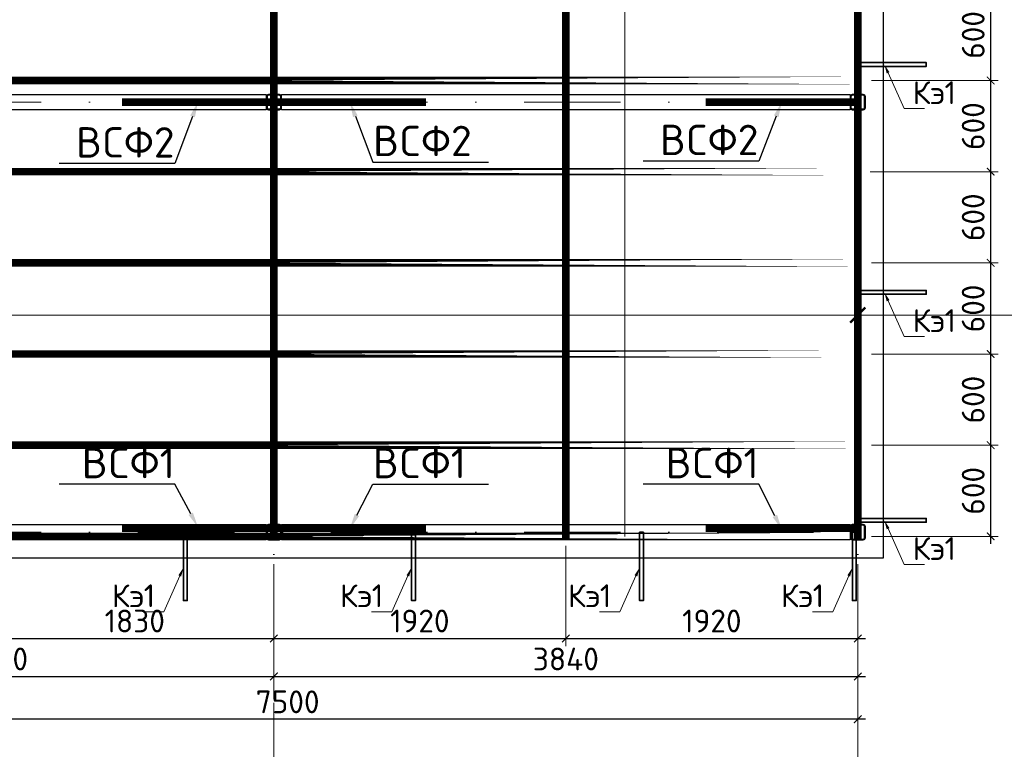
# Model space of a CAD drawing. Header units: millimetres. Extents: x 2842173 to 10151342, y -218675 to 375325.
# Tile 16 of 107: x 2938672 to 2951624, y -119082 to -109478. Entities that reach past the tile are written whole.
import ezdxf
from ezdxf import colors
from ezdxf.entities.mleader import LeaderData, LeaderLine
from ezdxf.enums import TextEntityAlignment as Align
from ezdxf.math import Vec2, Vec3

# ---------------------------------------------------------------- set-up
doc = ezdxf.new("R2010")
doc.units = ezdxf.units.MM
doc.linetypes.add('DASHDOTX2', pattern=[50.8, 25.4, -12.7, 0, -12.7])
doc.layers.get('Defpoints').update_dxf_attribs({"color": 255})
doc.layers.add('.', color=7, linetype='Continuous', lineweight=15)
doc.styles.add('ГОСТ300', font='isocpeur.ttf')
doc.styles.add('Оси', font='isocpeui.ttf')
doc.dimstyles.new('ГОСТ 50', dxfattribs={"dimtxt": 300, "dimasz": 100, "dimexe": 100, "dimexo": 80, "dimgap": 80, "dimtad": 1, "dimdec": 0, "dimlfac": 0.5, "dimtxsty": 'ГОСТ300', "dimblk": 'ARCHTICK', "dimcen": 50, "dimdle": 100, "dimadec": 0, "dimazin": 0, "dimtfac": 1, "dimtdec": 0, "dimtmove": 0, "dimatfit": 3, "dimldrblk": 'ARCHTICK', "dimfxl": 1, "dimlwe": 9, "dimarcsym": 0})

# ---------------------------------------------------------------- blocks, each defined once
blk = doc.blocks.new('100x100st')
at = {"layer": '.'}
h = blk.add_hatch(dxfattribs=at)
h.set_pattern_fill('ANSI38', color=256)
h.set_pattern_definition([(45, (2935867.633, 213515.1553), (-2.245064, 2.245064), []), (135, (2935867.633, 213515.1553), (-6.73519, 2.245064), [7.9375, -4.7625])])
h.paths.add_polyline_path([(2935954.1, 213615.2), (2935881.1, 213615.2, 0.414214), (2935867.6, 213601.7), (2935867.6, 213528.7, 0.414214), (2935881.1, 213515.2), (2935954.1, 213515.2, 0.414214), (2935967.6, 213528.7), (2935967.6, 213601.7, 0.414214)])
h.paths.add_polyline_path([(2935954.1, 213610.2, -0.414214), (2935962.6, 213601.7), (2935962.6, 213528.7, -0.414214), (2935954.1, 213520.2), (2935881.1, 213520.2, -0.414214), (2935872.6, 213528.7), (2935872.6, 213601.7, -0.414214), (2935881.1, 213610.2)], flags=16)
at = {"color": 0, "linetype": 'ByBlock', "lineweight": 30}
blk.add_lwpolyline([(2935881.1, 213515.2), (2935954.1, 213515.2, 0.414214), (2935967.6, 213528.7), (2935967.6, 213601.7, 0.414214), (2935954.1, 213615.2), (2935881.1, 213615.2, 0.414214), (2935867.6, 213601.7), (2935867.6, 213528.7, 0.414214), (2935881.1, 213515.2, 0.414214)], format="xyb", dxfattribs=at)
blk.add_lwpolyline([(2935881.1, 213520.2), (2935954.1, 213520.2, 0.414214), (2935962.6, 213528.7), (2935962.6, 213601.7, 0.414214), (2935954.1, 213610.2), (2935881.1, 213610.2, 0.414214), (2935872.6, 213601.7), (2935872.6, 213528.7, 0.414214)], format="xyb", close=True, dxfattribs=at)
blk = doc.blocks.new('*U152')
at = {"color": 0, "linetype": 'DASHDOTX2', "lineweight": -2, "ltscale": 50}
blk.add_line((0, 1209), (0, 17894), dxfattribs=at)
at = {"style": 'Оси'}
blk.add_attdef('OS1', text='', height=450, rotation=90, dxfattribs=at).set_placement((0, -44), align=Align.MIDDLE_CENTER)
blk = doc.blocks.new('*U343')
at = {"color": 0, "linetype": 'DASHDOTX2', "lineweight": -2, "ltscale": 50}
blk.add_line((0, 1209), (0, 15417), dxfattribs=at)
at = {"color": 0, "linetype": 'DASHDOTX2', "lineweight": -2, "ltscale": 30}
blk.add_lwpolyline([(0, 400), (0, 1209)], dxfattribs=at)
at = {"color": 0, "linetype": 'Continuous', "lineweight": -2}
blk.add_circle((0, 0), 400, dxfattribs=at)
at = {"style": 'Оси'}
blk.add_attdef('OS1', text='', height=450, dxfattribs=at).set_placement((-44, 0), align=Align.MIDDLE_CENTER)
blk = doc.blocks.new('_ArchTick')
at = {"color": 0, "linetype": 'ByBlock', "const_width": 0.15}
blk.add_lwpolyline([(-0.5, -0.5), (0.5, 0.5)], dxfattribs=at)
blk = doc.blocks.new('*D339')
at = {"color": 0, "lineweight": 9, "transparency": 16777216}
for p, q in [((2934697, -116863), (2934697, -118223)), ((2942016, -116863), (2942016, -118223))]:
    blk.add_line(p, q, dxfattribs=at)
at = {"color": 0, "lineweight": -2, "transparency": 16777216}
blk.add_line((2934597, -118123), (2942116, -118123), dxfattribs=at)
at = {"layer": 'Defpoints', "color": 0, "transparency": 16777216}
for p in [(2934697, -116783), (2942016, -116783), (2942016, -118123)]:
    blk.add_point(p, dxfattribs=at)
at = {"color": 0, "lineweight": -2, "transparency": 16777216, "xscale": 100, "yscale": 100, "zscale": 100, "rotation": 180}
blk.add_blockref('_ArchTick', (2934697, -118123), dxfattribs=at)
at = {"color": 0, "lineweight": -2, "transparency": 16777216, "xscale": 100, "yscale": 100, "zscale": 100}
blk.add_blockref('_ArchTick', (2942016, -118123), dxfattribs=at)
at = {"color": 0, "transparency": 16777216, "insert": (2938357, -117893), "char_height": 300, "attachment_point": 5, "style": 'ГОСТ300'}
blk.add_mtext('3660', dxfattribs=at)
blk = doc.blocks.new('*D340')
at = {"color": 0, "lineweight": 9, "transparency": 16777216}
for p, q in [((2949697, -116809), (2949697, -118223)), ((2942016, -116863), (2942016, -118223))]:
    blk.add_line(p, q, dxfattribs=at)
at = {"color": 0, "lineweight": -2, "transparency": 16777216}
blk.add_line((2941916, -118123), (2949797, -118123), dxfattribs=at)
at = {"layer": 'Defpoints', "color": 0, "transparency": 16777216}
for p in [(2942016, -116783), (2949697, -116729), (2949697, -118123)]:
    blk.add_point(p, dxfattribs=at)
at = {"color": 0, "lineweight": -2, "transparency": 16777216, "xscale": 100, "yscale": 100, "zscale": 100, "rotation": 180}
blk.add_blockref('_ArchTick', (2942016, -118123), dxfattribs=at)
at = {"color": 0, "lineweight": -2, "transparency": 16777216, "xscale": 100, "yscale": 100, "zscale": 100}
blk.add_blockref('_ArchTick', (2949697, -118123), dxfattribs=at)
at = {"color": 0, "transparency": 16777216, "insert": (2945857, -117893), "char_height": 300, "attachment_point": 5, "style": 'ГОСТ300'}
blk.add_mtext('3840', dxfattribs=at)
blk = doc.blocks.new('*D341')
at = {"color": 0, "lineweight": 9, "transparency": 16777216}
for p, q in [((2934697, -117210), (2934697, -118787)), ((2949697, -117210), (2949697, -118787))]:
    blk.add_line(p, q, dxfattribs=at)
at = {"color": 0, "lineweight": -2, "transparency": 16777216}
blk.add_line((2949797, -118687), (2934597, -118687), dxfattribs=at)
at = {"layer": 'Defpoints', "color": 0, "transparency": 16777216}
for p in [(2934697, -117130), (2949697, -117130), (2934697, -118687)]:
    blk.add_point(p, dxfattribs=at)
at = {"color": 0, "lineweight": -2, "transparency": 16777216, "xscale": 100, "yscale": 100, "zscale": 100, "rotation": 180}
blk.add_blockref('_ArchTick', (2934697, -118687), dxfattribs=at)
at = {"color": 0, "lineweight": -2, "transparency": 16777216, "xscale": 100, "yscale": 100, "zscale": 100}
blk.add_blockref('_ArchTick', (2949697, -118687), dxfattribs=at)
at = {"color": 0, "transparency": 16777216, "insert": (2942197, -118457), "char_height": 300, "attachment_point": 5, "style": 'ГОСТ300'}
blk.add_mtext('7500', dxfattribs=at)
blk = doc.blocks.new('*U344')
at = {"color": 0, "linetype": 'DASHDOTX2', "lineweight": -2, "ltscale": 50}
blk.add_line((0, 1209), (0, 15429), dxfattribs=at)
at = {"color": 0, "linetype": 'DASHDOTX2', "lineweight": -2, "ltscale": 30}
blk.add_lwpolyline([(0, 400), (0, 1209)], dxfattribs=at)
at = {"color": 0, "linetype": 'Continuous', "lineweight": -2}
blk.add_circle((0, 0), 400, dxfattribs=at)
at = {"style": 'Оси'}
blk.add_attdef('OS1', text='', height=450, dxfattribs=at).set_placement((-44, 0), align=Align.MIDDLE_CENTER)
blk = doc.blocks.new('*D350')
at = {"color": 0, "lineweight": 9, "transparency": 16777216}
for p, q in [((2938357, -116404), (2938357, -117723)), ((2942016, -116644), (2942016, -117723))]:
    blk.add_line(p, q, dxfattribs=at)
at = {"color": 0, "lineweight": -2, "transparency": 16777216}
blk.add_line((2938257, -117623), (2942116, -117623), dxfattribs=at)
at = {"layer": 'Defpoints', "color": 0, "transparency": 16777216}
for p in [(2938357, -116324), (2942016, -116564), (2942016, -117623)]:
    blk.add_point(p, dxfattribs=at)
at = {"color": 0, "lineweight": -2, "transparency": 16777216, "xscale": 100, "yscale": 100, "zscale": 100, "rotation": 180}
blk.add_blockref('_ArchTick', (2938357, -117623), dxfattribs=at)
at = {"color": 0, "lineweight": -2, "transparency": 16777216, "xscale": 100, "yscale": 100, "zscale": 100}
blk.add_blockref('_ArchTick', (2942016, -117623), dxfattribs=at)
at = {"color": 0, "transparency": 16777216, "insert": (2940186, -117393), "char_height": 300, "attachment_point": 5, "style": 'ГОСТ300'}
blk.add_mtext('1830', dxfattribs=at)
blk = doc.blocks.new('*D351')
at = {"color": 0, "lineweight": 9, "transparency": 16777216}
for p, q in [((2945857, -116404), (2945857, -117723)), ((2942016, -116644), (2942016, -117723))]:
    blk.add_line(p, q, dxfattribs=at)
at = {"color": 0, "lineweight": -2, "transparency": 16777216}
blk.add_line((2941916, -117623), (2945957, -117623), dxfattribs=at)
at = {"layer": 'Defpoints', "color": 0, "transparency": 16777216}
for p in [(2945857, -116324), (2942016, -116564), (2945857, -117623)]:
    blk.add_point(p, dxfattribs=at)
at = {"color": 0, "lineweight": -2, "transparency": 16777216, "xscale": 100, "yscale": 100, "zscale": 100, "rotation": 180}
blk.add_blockref('_ArchTick', (2942016, -117623), dxfattribs=at)
at = {"color": 0, "lineweight": -2, "transparency": 16777216, "xscale": 100, "yscale": 100, "zscale": 100}
blk.add_blockref('_ArchTick', (2945857, -117623), dxfattribs=at)
at = {"color": 0, "transparency": 16777216, "insert": (2943936, -117393), "char_height": 300, "attachment_point": 5, "style": 'ГОСТ300'}
blk.add_mtext('1920', dxfattribs=at)
blk = doc.blocks.new('*D352')
at = {"color": 0, "lineweight": 9, "transparency": 16777216}
for p, q in [((2945857, -116404), (2945857, -117723)), ((2949697, -116644), (2949697, -117723))]:
    blk.add_line(p, q, dxfattribs=at)
at = {"color": 0, "lineweight": -2, "transparency": 16777216}
blk.add_line((2945757, -117623), (2949797, -117623), dxfattribs=at)
at = {"layer": 'Defpoints', "color": 0, "transparency": 16777216}
for p in [(2945857, -116324), (2949697, -116564), (2949697, -117623)]:
    blk.add_point(p, dxfattribs=at)
at = {"color": 0, "lineweight": -2, "transparency": 16777216, "xscale": 100, "yscale": 100, "zscale": 100, "rotation": 180}
blk.add_blockref('_ArchTick', (2945857, -117623), dxfattribs=at)
at = {"color": 0, "lineweight": -2, "transparency": 16777216, "xscale": 100, "yscale": 100, "zscale": 100}
blk.add_blockref('_ArchTick', (2949697, -117623), dxfattribs=at)
at = {"color": 0, "transparency": 16777216, "insert": (2947777, -117393), "char_height": 300, "attachment_point": 5, "style": 'ГОСТ300'}
blk.add_mtext('1920', dxfattribs=at)
blk = doc.blocks.new('*D353')
at = {"color": 0, "lineweight": -2, "transparency": 16777216}
blk.add_line((2951445, -116379), (2951445, -114979), dxfattribs=at)
at = {"color": 0, "lineweight": 9, "transparency": 16777216}
for p, q in [((2949877, -115079), (2951545, -115079)), ((2949877, -116279), (2951545, -116279))]:
    blk.add_line(p, q, dxfattribs=at)
at = {"layer": 'Defpoints', "color": 0, "transparency": 16777216}
for p in [(2949797, -115079), (2951445, -115079), (2949797, -116279)]:
    blk.add_point(p, dxfattribs=at)
at = {"color": 0, "lineweight": -2, "transparency": 16777216, "xscale": 100, "yscale": 100, "zscale": 100}
for p, rotation in [((2951445, -115079), 90), ((2951445, -116279), 270)]:
    blk.add_blockref('_ArchTick', p, dxfattribs=dict(at, rotation=rotation))
at = {"color": 0, "transparency": 16777216, "insert": (2951215, -115679), "char_height": 300, "attachment_point": 5, "rotation": 90, "style": 'ГОСТ300'}
blk.add_mtext('600', dxfattribs=at)
blk = doc.blocks.new('*D354')
at = {"color": 0, "lineweight": -2, "transparency": 16777216}
blk.add_line((2951445, -115179), (2951445, -113779), dxfattribs=at)
at = {"color": 0, "lineweight": 9, "transparency": 16777216}
for p, q in [((2949877, -113879), (2951545, -113879)), ((2949877, -115079), (2951545, -115079))]:
    blk.add_line(p, q, dxfattribs=at)
at = {"layer": 'Defpoints', "color": 0, "transparency": 16777216}
for p in [(2949797, -113879), (2951445, -113879), (2949797, -115079)]:
    blk.add_point(p, dxfattribs=at)
at = {"color": 0, "lineweight": -2, "transparency": 16777216, "xscale": 100, "yscale": 100, "zscale": 100}
for p, rotation in [((2951445, -113879), 90), ((2951445, -115079), 270)]:
    blk.add_blockref('_ArchTick', p, dxfattribs=dict(at, rotation=rotation))
at = {"color": 0, "transparency": 16777216, "insert": (2951215, -114479), "char_height": 300, "attachment_point": 5, "rotation": 90, "style": 'ГОСТ300'}
blk.add_mtext('600', dxfattribs=at)
blk = doc.blocks.new('*D355')
at = {"color": 0, "lineweight": 9, "transparency": 16777216}
for p, q in [((2949877, -112679), (2951545, -112679)), ((2949877, -113879), (2951545, -113879))]:
    blk.add_line(p, q, dxfattribs=at)
at = {"color": 0, "lineweight": -2, "transparency": 16777216}
blk.add_line((2951445, -113979), (2951445, -112579), dxfattribs=at)
at = {"layer": 'Defpoints', "color": 0, "transparency": 16777216}
for p in [(2949797, -112679), (2951445, -112679), (2949797, -113879)]:
    blk.add_point(p, dxfattribs=at)
at = {"color": 0, "lineweight": -2, "transparency": 16777216, "xscale": 100, "yscale": 100, "zscale": 100}
for p, rotation in [((2951445, -112679), 90), ((2951445, -113879), 270)]:
    blk.add_blockref('_ArchTick', p, dxfattribs=dict(at, rotation=rotation))
at = {"color": 0, "transparency": 16777216, "insert": (2951215, -113279), "char_height": 300, "attachment_point": 5, "rotation": 90, "style": 'ГОСТ300'}
blk.add_mtext('600', dxfattribs=at)
blk = doc.blocks.new('*D356')
at = {"color": 0, "lineweight": -2, "transparency": 16777216}
blk.add_line((2951445, -112779), (2951445, -111379), dxfattribs=at)
at = {"color": 0, "lineweight": 9, "transparency": 16777216}
for p, q in [((2949861, -111479), (2951545, -111479)), ((2949877, -112679), (2951545, -112679))]:
    blk.add_line(p, q, dxfattribs=at)
at = {"layer": 'Defpoints', "color": 0, "transparency": 16777216}
for p in [(2949781, -111479), (2951445, -111479), (2949797, -112679)]:
    blk.add_point(p, dxfattribs=at)
at = {"color": 0, "lineweight": -2, "transparency": 16777216, "xscale": 100, "yscale": 100, "zscale": 100}
for p, rotation in [((2951445, -111479), 90), ((2951445, -112679), 270)]:
    blk.add_blockref('_ArchTick', p, dxfattribs=dict(at, rotation=rotation))
at = {"color": 0, "transparency": 16777216, "insert": (2951215, -112079), "char_height": 300, "attachment_point": 5, "rotation": 90, "style": 'ГОСТ300'}
blk.add_mtext('600', dxfattribs=at)
blk = doc.blocks.new('*D357')
at = {"color": 0, "lineweight": -2, "transparency": 16777216}
blk.add_line((2951445, -111579), (2951445, -110179), dxfattribs=at)
at = {"color": 0, "lineweight": 9, "transparency": 16777216}
for p, q in [((2949877, -110279), (2951545, -110279)), ((2949861, -111479), (2951545, -111479))]:
    blk.add_line(p, q, dxfattribs=at)
at = {"layer": 'Defpoints', "color": 0, "transparency": 16777216}
for p in [(2949797, -110279), (2951445, -110279), (2949781, -111479)]:
    blk.add_point(p, dxfattribs=at)
at = {"color": 0, "lineweight": -2, "transparency": 16777216, "xscale": 100, "yscale": 100, "zscale": 100}
for p, rotation in [((2951445, -110279), 90), ((2951445, -111479), 270)]:
    blk.add_blockref('_ArchTick', p, dxfattribs=dict(at, rotation=rotation))
at = {"color": 0, "transparency": 16777216, "insert": (2951215, -110879), "char_height": 300, "attachment_point": 5, "rotation": 90, "style": 'ГОСТ300'}
blk.add_mtext('600', dxfattribs=at)
blk = doc.blocks.new('*D358')
at = {"color": 0, "lineweight": -2, "transparency": 16777216}
blk.add_line((2951445, -110379), (2951445, -108979), dxfattribs=at)
at = {"color": 0, "lineweight": 9, "transparency": 16777216}
for p, q in [((2949877, -109079), (2951545, -109079)), ((2949877, -110279), (2951545, -110279))]:
    blk.add_line(p, q, dxfattribs=at)
at = {"layer": 'Defpoints', "color": 0, "transparency": 16777216}
for p in [(2949797, -109079), (2951445, -109079), (2949797, -110279)]:
    blk.add_point(p, dxfattribs=at)
at = {"color": 0, "lineweight": -2, "transparency": 16777216, "xscale": 100, "yscale": 100, "zscale": 100}
for p, rotation in [((2951445, -109079), 90), ((2951445, -110279), 270)]:
    blk.add_blockref('_ArchTick', p, dxfattribs=dict(at, rotation=rotation))
at = {"color": 0, "transparency": 16777216, "insert": (2951215, -109679), "char_height": 300, "attachment_point": 5, "rotation": 90, "style": 'ГОСТ300'}
blk.add_mtext('600', dxfattribs=at)

msp = doc.modelspace()

# ---------------------------------------------------------------- linework, layer by layer
for points in [[(2950036.516, -116563.601), (2950036.516, -104563.388), (2934356.52, -104563.388), (2934356.52, -116563.601)], [(2934796.52, -110463.432), (2941916.485, -110463.432), (2941916.485, -110663.432), (2934796.52, -110663.432)], [(2942116.485, -110463.432), (2949596.516, -110463.395), (2949596.516, -110663.395), (2942116.485, -110663.432)], [(2934796.52, -116123.601), (2941916.485, -116123.601), (2941916.485, -116323.601), (2934796.52, -116323.601)], [(2942116.485, -116123.601), (2949596.516, -116123.565), (2949596.516, -116323.565), (2942116.485, -116323.601)]]:
    msp.add_lwpolyline(points, close=True)
at = {"color": 5, "linetype": 'ByBlock', "lineweight": 25, "const_width": 100}
for points in [[(2942016.494, -104803.513), (2942016.5, -116323.727)], [(2945856.516, -104803.388), (2945856.523, -116323.601)], [(2949696.516, -104803.388), (2949696.523, -116323.601)]]:
    msp.add_lwpolyline(points, dxfattribs=at)
at = {"color": 3, "linetype": 'ByBlock', "lineweight": 35}
for points in [[(2949696.523, -110092.907), (2950596.523, -110092.907), (2950596.523, -110042.907), (2949696.523, -110042.907)], [(2949696.523, -113092.907), (2950596.523, -113092.907), (2950596.523, -113042.907), (2949696.523, -113042.907)], [(2949696.523, -116092.907), (2950596.523, -116092.907), (2950596.523, -116042.907), (2949696.523, -116042.907)], [(2940827.309, -116223.736), (2940827.056, -117123.736), (2940877.056, -117123.75), (2940877.309, -116223.75)], [(2943827.309, -116223.736), (2943827.056, -117123.736), (2943877.056, -117123.75), (2943877.309, -116223.75)], [(2946827.309, -116223.736), (2946827.056, -117123.736), (2946877.056, -117123.75), (2946877.309, -116223.75)], [(2949627.309, -116223.736), (2949627.056, -117123.736), (2949677.056, -117123.75), (2949677.309, -116223.75)]]:
    msp.add_lwpolyline(points, close=True, dxfattribs=at)
at = {"color": 6, "linetype": 'ByBlock', "ltscale": 50, "const_width": 100}
for points in [[(2949796.525, -110278.601), (2934596.528, -110278.565), (2934596.528, -110278.565), (2949796.525, -110278.601)], [(2949796.522, -111478.601), (2934596.526, -111478.565), (2934596.526, -111478.565), (2949796.522, -111478.601)], [(2949796.519, -112678.601), (2934596.523, -112678.565), (2934596.523, -112678.565), (2949796.519, -112678.601)], [(2949796.516, -113878.601), (2934596.52, -113878.565), (2934596.52, -113878.565), (2949796.516, -113878.601)], [(2949796.516, -115078.601), (2934596.52, -115078.565), (2934596.52, -115078.565), (2949796.516, -115078.601)], [(2949796.516, -116278.601), (2934596.52, -116278.565), (2934596.52, -116278.565), (2949796.516, -116278.601)]]:
    msp.add_lwpolyline(points, close=True, dxfattribs=at)
at = {"color": 0, "linetype": 'ByBlock', "lineweight": 25, "const_width": 100}
for points in [[(2940016.478, -110563.521), (2942016.478, -110563.521)], [(2944016.37, -110563.521), (2942016.37, -110563.521)], [(2947696.631, -110563.521), (2949696.631, -110563.521)], [(2940016.478, -116173.69), (2942016.478, -116173.69)], [(2944016.37, -116173.69), (2942016.37, -116173.69)], [(2947696.631, -116173.69), (2949696.631, -116173.69)]]:
    msp.add_lwpolyline(points, dxfattribs=at)

# ---------------------------------------------------------------- block references
at = {"color": 248, "lineweight": 9, "true_color": 0x641213}
for name, p, values in [('*U344', (2942016.491, -119632.885), {'OS1': '2'}), ('*U343', (2949696.523, -119633.01), {'OS1': '3'})]:
    msp.add_blockref(name, p, dxfattribs=at).add_auto_attribs(values)
at = {"color": 248, "lineweight": 9, "true_color": 0x641213, "rotation": 270}
for p in [(2931396.93, -110563.395), (2931396.93, -116223.565)]:
    msp.add_blockref('*U152', p, dxfattribs=at)
at = {"xscale": 2, "yscale": 2, "zscale": 2, "rotation": 90}
for p in [(3369146.737, -5982398.698), (3376826.827, -5982398.698), (3369146.795, -5988058.867), (3376826.827, -5988058.867)]:
    msp.add_blockref('100x100st', p, dxfattribs=at)

# ---------------------------------------------------------------- dimensions: what is measured, and where the dimension line sits
for base, p1, p2, picture, middle in [((2951444.68, -109078.601), (2949796.525, -110278.601), (2949796.528, -109078.601), '*D358', (2951214.68, -109678.601)), ((2951444.68, -110278.601), (2949781.129, -111478.601), (2949796.525, -110278.601), '*D357', (2951214.68, -110878.601)), ((2951444.68, -111478.601), (2949796.519, -112678.601), (2949781.129, -111478.601), '*D356', (2951214.68, -112078.601)), ((2951444.68, -112678.601), (2949796.516, -113878.601), (2949796.519, -112678.601), '*D355', (2951214.68, -113278.601)), ((2951444.68, -113878.601), (2949796.516, -115078.601), (2949796.516, -113878.601), '*D354', (2951214.68, -114478.601))]:
    dim = msp.add_linear_dim(base=base, p1=p1, p2=p2, angle=90, dimstyle='ГОСТ 50', override={"dimtmove": 1})
    dim.commit()
    dim.dimension.update_dxf_attribs({"geometry": picture, "text_midpoint": middle})
dim = msp.add_linear_dim(base=(2951444.68, -115078.601), p1=(2949796.516, -116278.601), p2=(2949796.516, -115078.601), angle=90, dimstyle='ГОСТ 50')
dim.commit()
dim.dimension.update_dxf_attribs({"geometry": '*D353', "text_midpoint": (2951214.68, -115678.601)})
for base, p1, p2, picture, middle in [((2942016.491, -117623.398), (2938356.5, -116323.727), (2942016.491, -116563.601), '*D350', (2940186.496, -117393.398)), ((2945856.5, -117623.398), (2942016.491, -116563.601), (2945856.5, -116323.583), '*D351', (2943936.496, -117393.398)), ((2949696.523, -117623.398), (2945856.5, -116323.583), (2949696.523, -116563.601), '*D352', (2947776.512, -117393.398)), ((2942016.491, -118123.233), (2934696.517, -116783.276), (2942016.491, -116783.276), '*D339', (2938356.504, -117893.233)), ((2949696.523, -118123.233), (2942016.491, -116783.276), (2949696.523, -116729.106), '*D340', (2945856.507, -117893.233)), ((2934696.517, -118687.303), (2949696.523, -117129.996), (2934696.517, -117129.996), '*D341', (2942196.52, -118457.303))]:
    dim = msp.add_linear_dim(base=base, p1=p1, p2=p2, dimstyle='ГОСТ 50')
    dim.commit()
    dim.dimension.update_dxf_attribs({"geometry": picture, "text_midpoint": middle})

# ---------------------------------------------------------------- leaders
at = {"color": 0, "linetype": 'ByBlock', "lineweight": 9}
ml = msp.add_multileader_mtext('Standard', dxfattribs=at)
ml.set_content('Пр1\\Pш.600мм ', style='ГОСТ300')
ml.set_leader_properties(lineweight=0)
ml.set_arrow_properties(name='ARCHTICK')
ml.build(insert=Vec2(0, 0))
ml.multileader.update_dxf_attribs({"text_left_attachment_type": 6, "text_right_attachment_type": 6, "dogleg_length": 100, "arrow_head_size": 200})
ctx = ml.context
ctx.base_point, ctx.char_height, ctx.arrow_head_size, ctx.plane_origin = Vec3(2946734.008, -103036.197), 250, 200, Vec3(2946645.756, -103614.395)
ctx.left_attachment, ctx.right_attachment, ctx.text_align_type = 6, 6, 1
notes = []
notes.append((ctx, [(0, (1, 1, 0), (2946634.008, -103036.197), (1, 0), 100, [(10, [(2946634.008, -104853.594), (2946634.008, -105478.594), (2946634.008, -111478.594), (2946634.008, -106678.594), (2946634.008, -107853.594), (2946634.008, -109078.594), (2946634.008, -110278.594), (2946634.006, -112678.594), (2946633.98, -113878.594), (2946633.977, -115078.594), (2946633.974, -116278.594)], 0, [])])]))
ctx.mtext.insert, ctx.mtext.width, ctx.mtext.alignment, ctx.mtext.flow_direction = Vec3(2947323.508, -102736.197), 1446.63719, 2, 5
at = {"color": 0, "linetype": 'ByBlock', "lineweight": 5}
ml = msp.add_multileader_mtext('Standard', dxfattribs=at)
ml.set_content('Кэ1', style='ГОСТ300')
ml.set_leader_properties(lineweight=0)
ml.build(insert=Vec2(0, 0))
ml.multileader.update_dxf_attribs({"text_left_attachment_type": 6, "text_right_attachment_type": 6, "dogleg_length": 100, "arrow_head_size": 120})
ctx = ml.context
ctx.base_point, ctx.char_height, ctx.arrow_head_size, ctx.landing_gap_size, ctx.plane_origin = Vec3(2950431.732, -110649.303), 300, 120, 2.5, Vec3(2951570.27, -109549.724)
ctx.left_attachment, ctx.right_attachment, ctx.text_align_type = 6, 6, 1
notes.append((ctx, [(1, (1, 1, 0), (2950306.732, -110649.303), (1, 0), 125, [(0, [(2950046.523, -110067.907)], 0, [])])]))
ctx.mtext.insert, ctx.mtext.width, ctx.mtext.alignment, ctx.mtext.flow_direction = Vec3(2950704.232, -110289.303), 137.78255, 2, 5
at = {"ltscale": 15}
ml = msp.add_multileader_mtext('Standard', dxfattribs=at)
ml.set_content('{\\C256;BCФ2}', color=14, style='ГОСТ300')
ml.set_leader_properties()
ml.build(insert=Vec2(0, 0))
ml.multileader.update_dxf_attribs({"text_left_attachment_type": 6, "text_right_attachment_type": 6, "dogleg_length": 50, "arrow_head_size": 200})
ctx = ml.context
ctx.base_point, ctx.char_height, ctx.arrow_head_size, ctx.plane_origin = Vec3(2939460.044, -111373.131), 400, 200, Vec3(2940981.615, -107805.774)
ctx.left_attachment, ctx.right_attachment, ctx.text_align_type = 6, 6, 1
notes.append((ctx, [(0, (1, 1, 0), (2940714.044, -111373.131), (-1, 0), 50, [(0, [(2941016.478, -110563.521)], 0, [])])]))
ctx.mtext.insert, ctx.mtext.alignment, ctx.mtext.flow_direction = Vec3(2940062.044, -110893.131), 2, 5
ml = msp.add_multileader_mtext('Standard', dxfattribs=at)
ml.set_content('{\\C256;BCФ2}', color=14, style='ГОСТ300')
ml.set_leader_properties()
ml.build(insert=Vec2(0, 0))
ml.multileader.update_dxf_attribs({"text_left_attachment_type": 6, "text_right_attachment_type": 6, "dogleg_length": 50, "arrow_head_size": 200})
ctx = ml.context
ctx.base_point, ctx.char_height, ctx.arrow_head_size, ctx.plane_origin = Vec3(2943368.804, -111354.401), 400, 200, Vec3(2943051.233, -107805.774)
ctx.left_attachment, ctx.right_attachment, ctx.text_align_type = 6, 6, 1
notes.append((ctx, [(0, (1, 1, 0), (2943318.804, -111354.401), (1, 0), 50, [(0, [(2943016.37, -110563.521)], 0, [])])]))
ctx.mtext.insert, ctx.mtext.alignment, ctx.mtext.flow_direction = Vec3(2943970.804, -110874.401), 2, 5
ml = msp.add_multileader_mtext('Standard', dxfattribs=at)
ml.set_content('{\\C256;BCФ2}', color=14, style='ГОСТ300')
ml.set_leader_properties()
ml.build(insert=Vec2(0, 0))
ml.multileader.update_dxf_attribs({"text_left_attachment_type": 6, "text_right_attachment_type": 6, "dogleg_length": 50, "arrow_head_size": 200})
ctx = ml.context
ctx.base_point, ctx.char_height, ctx.arrow_head_size, ctx.plane_origin = Vec3(2947140.197, -111341.089), 400, 200, Vec3(2948661.768, -107805.774)
ctx.left_attachment, ctx.right_attachment, ctx.text_align_type = 6, 6, 1
notes.append((ctx, [(0, (1, 1, 0), (2948394.197, -111341.089), (-1, 0), 50, [(0, [(2948696.631, -110563.521)], 0, [])])]))
ctx.mtext.insert, ctx.mtext.alignment, ctx.mtext.flow_direction = Vec3(2947742.197, -110861.089), 2, 5
at = {"color": 0, "linetype": 'ByBlock', "lineweight": 9}
ml = msp.add_multileader_mtext('Standard', dxfattribs=at)
ml.set_content('Ферма Ф1', style='ГОСТ300')
ml.set_leader_properties(lineweight=0)
ml.set_arrow_properties(name='ARCHTICK')
ml.build(insert=Vec2(0, 0))
ml.multileader.update_dxf_attribs({"text_left_attachment_type": 6, "text_right_attachment_type": 6, "dogleg_length": 100, "arrow_head_size": 200})
ctx = ml.context
ctx.base_point, ctx.char_height, ctx.arrow_head_size, ctx.plane_origin = Vec3(2952033.477, -113366.768), 300, 200, Vec3(2951194.306, -113944.966)
ctx.left_attachment, ctx.right_attachment, ctx.text_align_type = 6, 6, 1
notes.append((ctx, [(0, (1, 1, 0), (2951933.477, -113366.768), (1, 0), 100, [(5, [(2949696.518, -113366.768), (2945856.518, -113366.768), (2942016.495, -113366.768), (2938356.495, -113366.768), (2934696.517, -113366.768)], 0, [])])]))
ctx.mtext.insert, ctx.mtext.width, ctx.mtext.alignment, ctx.mtext.flow_direction = Vec3(2952605.477, -113006.768), 1446.63719, 2, 5
at = {"color": 0, "linetype": 'ByBlock', "lineweight": 5}
ml = msp.add_multileader_mtext('Standard', dxfattribs=at)
ml.set_content('Кэ1', style='ГОСТ300')
ml.set_leader_properties(lineweight=0)
ml.build(insert=Vec2(0, 0))
ml.multileader.update_dxf_attribs({"text_left_attachment_type": 6, "text_right_attachment_type": 6, "dogleg_length": 100, "arrow_head_size": 120})
ctx = ml.context
ctx.base_point, ctx.char_height, ctx.arrow_head_size, ctx.landing_gap_size, ctx.plane_origin = Vec3(2950431.732, -113649.303), 300, 120, 2.5, Vec3(2951570.27, -112549.724)
ctx.left_attachment, ctx.right_attachment, ctx.text_align_type = 6, 6, 1
notes.append((ctx, [(1, (1, 1, 0), (2950306.732, -113649.303), (1, 0), 125, [(0, [(2950046.523, -113067.907)], 0, [])])]))
ctx.mtext.insert, ctx.mtext.width, ctx.mtext.alignment, ctx.mtext.flow_direction = Vec3(2950704.232, -113289.303), 137.78255, 2, 5
at = {"ltscale": 15}
ml = msp.add_multileader_mtext('Standard', dxfattribs=at)
ml.set_content('{\\C256;BCФ1}', color=14, style='ГОСТ300')
ml.set_leader_properties()
ml.build(insert=Vec2(0, 0))
ml.multileader.update_dxf_attribs({"text_left_attachment_type": 6, "text_right_attachment_type": 6, "dogleg_length": 50, "arrow_head_size": 200})
ctx = ml.context
ctx.base_point, ctx.char_height, ctx.arrow_head_size, ctx.plane_origin = Vec3(2939540.044, -115593.633), 400, 200, Vec3(2940981.615, -113465.818)
ctx.left_attachment, ctx.right_attachment, ctx.text_align_type = 6, 6, 1
notes.append((ctx, [(0, (1, 1, 0), (2940714.044, -115593.633), (-1, 0), 50, [(0, [(2941016.478, -116156.593)], 0, [])])]))
ctx.mtext.insert, ctx.mtext.alignment, ctx.mtext.flow_direction = Vec3(2940102.044, -115113.633), 2, 5
ml = msp.add_multileader_mtext('Standard', dxfattribs=at)
ml.set_content('{\\C256;BCФ1}', color=14, style='ГОСТ300')
ml.set_leader_properties()
ml.build(insert=Vec2(0, 0))
ml.multileader.update_dxf_attribs({"text_left_attachment_type": 6, "text_right_attachment_type": 6, "dogleg_length": 50, "arrow_head_size": 200})
ctx = ml.context
ctx.base_point, ctx.char_height, ctx.arrow_head_size, ctx.plane_origin = Vec3(2943368.804, -115593.633), 400, 200, Vec3(2943051.233, -113465.818)
ctx.left_attachment, ctx.right_attachment, ctx.text_align_type = 6, 6, 1
notes.append((ctx, [(0, (1, 1, 0), (2943318.804, -115593.633), (1, 0), 50, [(0, [(2943016.37, -116175.39)], 0, [])])]))
ctx.mtext.insert, ctx.mtext.alignment, ctx.mtext.flow_direction = Vec3(2943930.804, -115113.633), 2, 5
ml = msp.add_multileader_mtext('Standard', dxfattribs=at)
ml.set_content('{\\C256;BCФ1}', color=14, style='ГОСТ300')
ml.set_leader_properties()
ml.build(insert=Vec2(0, 0))
ml.multileader.update_dxf_attribs({"text_left_attachment_type": 6, "text_right_attachment_type": 6, "dogleg_length": 50, "arrow_head_size": 200})
ctx = ml.context
ctx.base_point, ctx.char_height, ctx.arrow_head_size, ctx.plane_origin = Vec3(2947220.197, -115593.633), 400, 200, Vec3(2948661.768, -113465.818)
ctx.left_attachment, ctx.right_attachment, ctx.text_align_type = 6, 6, 1
notes.append((ctx, [(0, (1, 1, 0), (2948394.197, -115593.633), (-1, 0), 50, [(0, [(2948696.631, -116187.497)], 0, [])])]))
ctx.mtext.insert, ctx.mtext.alignment, ctx.mtext.flow_direction = Vec3(2947782.197, -115113.633), 2, 5
at = {"color": 0, "linetype": 'ByBlock', "lineweight": 5}
ml = msp.add_multileader_mtext('Standard', dxfattribs=at)
ml.set_content('Кэ1', style='ГОСТ300')
ml.set_leader_properties(lineweight=0)
ml.build(insert=Vec2(0, 0))
ml.multileader.update_dxf_attribs({"text_left_attachment_type": 6, "text_right_attachment_type": 6, "dogleg_length": 100, "arrow_head_size": 120})
ctx = ml.context
ctx.base_point, ctx.char_height, ctx.arrow_head_size, ctx.landing_gap_size, ctx.plane_origin = Vec3(2950431.732, -116649.303), 300, 120, 2.5, Vec3(2951570.27, -115549.724)
ctx.left_attachment, ctx.right_attachment, ctx.text_align_type = 6, 6, 1
notes.append((ctx, [(1, (1, 1, 0), (2950306.732, -116649.303), (1, 0), 125, [(0, [(2950046.523, -116067.907)], 0, [])])]))
ctx.mtext.insert, ctx.mtext.width, ctx.mtext.alignment, ctx.mtext.flow_direction = Vec3(2950704.232, -116289.303), 137.78255, 2, 5
ml = msp.add_multileader_mtext('Standard', dxfattribs=at)
ml.set_content('Кэ1', style='ГОСТ300')
ml.set_leader_properties(lineweight=0)
ml.build(insert=Vec2(0, 0))
ml.multileader.update_dxf_attribs({"text_left_attachment_type": 6, "text_right_attachment_type": 6, "dogleg_length": 100, "arrow_head_size": 120})
ctx = ml.context
ctx.base_point, ctx.char_height, ctx.arrow_head_size, ctx.landing_gap_size, ctx.plane_origin = Vec3(2939896.934, -117270.714), 300, 120, 2.5, Vec3(2939303.396, -116171.135)
ctx.left_attachment, ctx.right_attachment, ctx.text_align_type = 6, 6, 1
notes.append((ctx, [(1, (1, 1, 0), (2940566.934, -117270.714), (-1, 0), 125, [(0, [(2940827.144, -116689.318)], 0, [])])]))
ctx.mtext.insert, ctx.mtext.width, ctx.mtext.alignment, ctx.mtext.flow_direction = Vec3(2940169.434, -116910.714), 137.78255, 2, 5
ml = msp.add_multileader_mtext('Standard', dxfattribs=at)
ml.set_content('Кэ1', style='ГОСТ300')
ml.set_leader_properties(lineweight=0)
ml.build(insert=Vec2(0, 0))
ml.multileader.update_dxf_attribs({"text_left_attachment_type": 6, "text_right_attachment_type": 6, "dogleg_length": 100, "arrow_head_size": 120})
ctx = ml.context
ctx.base_point, ctx.char_height, ctx.arrow_head_size, ctx.landing_gap_size, ctx.plane_origin = Vec3(2942896.934, -117270.714), 300, 120, 2.5, Vec3(2942303.396, -116171.135)
ctx.left_attachment, ctx.right_attachment, ctx.text_align_type = 6, 6, 1
notes.append((ctx, [(1, (1, 1, 0), (2943566.934, -117270.714), (-1, 0), 125, [(0, [(2943827.144, -116689.318)], 0, [])])]))
ctx.mtext.insert, ctx.mtext.width, ctx.mtext.alignment, ctx.mtext.flow_direction = Vec3(2943169.434, -116910.714), 137.78255, 2, 5
ml = msp.add_multileader_mtext('Standard', dxfattribs=at)
ml.set_content('Кэ1', style='ГОСТ300')
ml.set_leader_properties(lineweight=0)
ml.build(insert=Vec2(0, 0))
ml.multileader.update_dxf_attribs({"text_left_attachment_type": 6, "text_right_attachment_type": 6, "dogleg_length": 100, "arrow_head_size": 120})
ctx = ml.context
ctx.base_point, ctx.char_height, ctx.arrow_head_size, ctx.landing_gap_size, ctx.plane_origin = Vec3(2945896.934, -117270.714), 300, 120, 2.5, Vec3(2945303.396, -116171.135)
ctx.left_attachment, ctx.right_attachment, ctx.text_align_type = 6, 6, 1
notes.append((ctx, [(1, (1, 1, 0), (2946566.934, -117270.714), (-1, 0), 125, [(0, [(2946827.144, -116689.318)], 0, [])])]))
ctx.mtext.insert, ctx.mtext.width, ctx.mtext.alignment, ctx.mtext.flow_direction = Vec3(2946169.434, -116910.714), 137.78255, 2, 5
ml = msp.add_multileader_mtext('Standard', dxfattribs=at)
ml.set_content('Кэ1', style='ГОСТ300')
ml.set_leader_properties(lineweight=0)
ml.build(insert=Vec2(0, 0))
ml.multileader.update_dxf_attribs({"text_left_attachment_type": 6, "text_right_attachment_type": 6, "dogleg_length": 100, "arrow_head_size": 120})
ctx = ml.context
ctx.base_point, ctx.char_height, ctx.arrow_head_size, ctx.landing_gap_size, ctx.plane_origin = Vec3(2948696.934, -117270.714), 300, 120, 2.5, Vec3(2948103.396, -116171.135)
ctx.left_attachment, ctx.right_attachment, ctx.text_align_type = 6, 6, 1
notes.append((ctx, [(1, (1, 1, 0), (2949366.934, -117270.714), (-1, 0), 125, [(0, [(2949627.144, -116689.318)], 0, [])])]))
ctx.mtext.insert, ctx.mtext.width, ctx.mtext.alignment, ctx.mtext.flow_direction = Vec3(2948969.434, -116910.714), 137.78255, 2, 5
for ctx, leaders in notes:
    for number, flags, end, landing, length, lines in leaders:
        leader = LeaderData()
        leader.index, (leader.has_last_leader_line, leader.has_dogleg_vector, leader.attachment_direction) = number, flags
        leader.last_leader_point, leader.dogleg_vector, leader.dogleg_length = Vec3(end), Vec3(landing), length
        for number, points, colour, breaks in lines:
            line = LeaderLine()
            line.index, line.vertices, line.color, line.breaks = number, Vec3.list(points), colors.encode_raw_color(colour), breaks
            leader.lines.append(line)
        ctx.leaders.append(leader)

doc.saveas('drawing.dxf')
